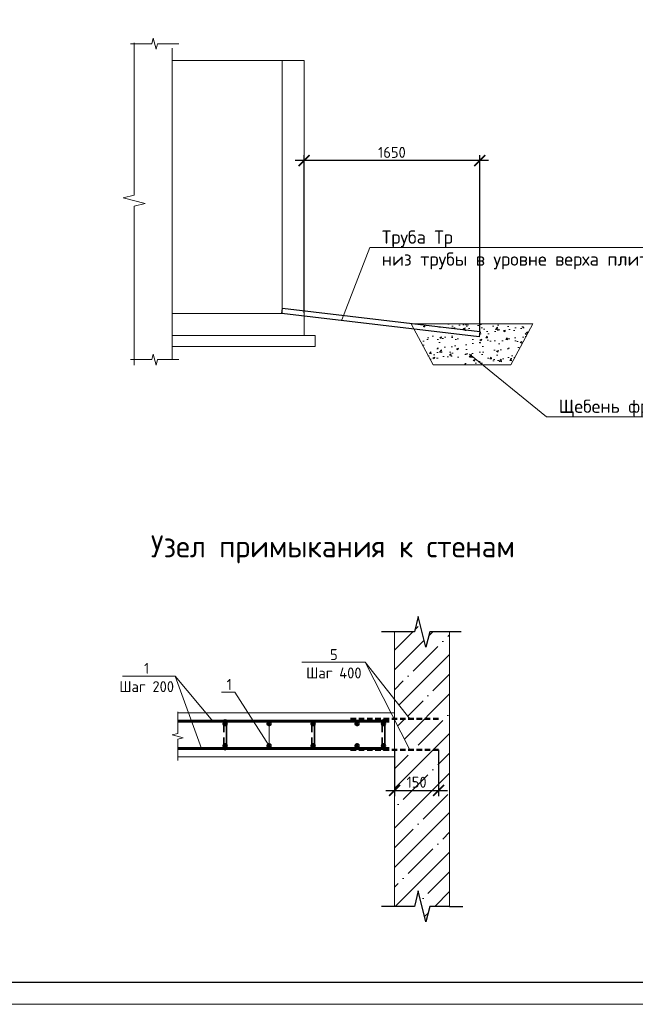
# Model space of a CAD drawing. Header units: millimetres. Extents: x 130535 to 1380046, y -231620 to 121434.
# Tile 14 of 135: x 366028 to 380020, y -97126 to -74752. Entities that reach past the tile are written whole.
import ezdxf
from ezdxf import colors
from ezdxf.entities.mleader import LeaderData, LeaderLine
from ezdxf.enums import TextEntityAlignment as Align
from ezdxf.math import Vec2, Vec3

# ---------------------------------------------------------------- set-up
doc = ezdxf.new("R2010")
doc.units = ezdxf.units.MM
doc.linetypes.add('DASHED2', pattern=[0.375, 0.25, -0.125])
doc.layers.get('DEFPOINTS').update_dxf_attribs({"lineweight": 0})
for name, color, linetype in [('ИЗМ', 7, 'Continuous'), ('Колонны', 7, 'Continuous'), ('ТОЛСТЫЕ_ОСНОВНЫЕ', 7, 'Continuous')]:
    doc.layers.add(name, color=color, linetype=linetype)
for name, color, linetype, lineweight in [('Основная 0.35', 7, 'Continuous', 35), ('Основная 0.60', 7, 'Continuous', 60), ('РАЗМЕРЫ', 7, 'Continuous', 9), ('Символы 0.20', 7, 'Continuous', 20), ('Тонкая', 7, 'Continuous', 20), ('Тонкая 0.20', 7, 'Continuous', 20), ('ТОНКИЕ', 7, 'Continuous', 9), ('штриховка', 7, 'Continuous', 18)]:
    doc.layers.add(name, color=color, linetype=linetype, lineweight=lineweight)
doc.styles.add('GOST-2.304_Type-B', font='GOST_Common.ttf')
doc.styles.add('ГОСТ', font='isocpeur.TTF')
doc.dimstyles.new('СПДС', dxfattribs={"dimscale": 100, "dimtxt": 2.5, "dimasz": 2.5, "dimexe": 1.25, "dimexo": 0, "dimtad": 1, "dimdec": 0, "dimtxsty": 'GOST-2.304_Type-B', "dimblk": 'ARCHTICK', "dimcen": 2.5, "dimdle": 2, "dimadec": 0, "dimazin": 2, "dimtfac": 0.75, "dimtdec": 0, "dimtmove": 1, "dimatfit": 3, "dimfxl": 1, "dimtolj": 1, "dimarcsym": 1})

# ---------------------------------------------------------------- blocks, each defined once
blk = doc.blocks.new('*U1420')
at = {"layer": 'ТОЛСТЫЕ_ОСНОВНЫЕ'}
blk.add_lwpolyline([(20, 5), (589, 5), (589, 415), (20, 415)], close=True, dxfattribs=at)
at = {"layer": 'ТОНКИЕ'}
blk.add_lwpolyline([(0, 0), (594, 0), (594, 420), (0, 420)], close=True, dxfattribs=at)
blk = doc.blocks.new('_ArchTick')
at = {"color": 0, "linetype": 'ByBlock', "const_width": 0.15}
blk.add_lwpolyline([(-0.5, -0.5), (0.5, 0.5)], dxfattribs=at)
blk = doc.blocks.new('*D652')
at = {"layer": 'DEFPOINTS', "color": 0, "linetype": 'Continuous', "lineweight": 0, "transparency": 16777216}
for p in [(372491, -77954), (372491, -81412), (376485, -81835)]:
    blk.add_point(p, dxfattribs=at)
at = {"layer": 'РАЗМЕРЫ', "color": 0, "linetype": 'Continuous', "lineweight": -2, "transparency": 16777216}
for p, q in [((372491, -81412), (372491, -77829)), ((376485, -81835), (376485, -77829)), ((376685, -77954), (372291, -77954))]:
    blk.add_line(p, q, dxfattribs=at)
at = {"layer": 'РАЗМЕРЫ', "color": 0, "linetype": 'Continuous', "lineweight": -2, "transparency": 16777216, "xscale": 250, "yscale": 250, "zscale": 250, "rotation": 180}
blk.add_blockref('_ArchTick', (372491, -77954), dxfattribs=at)
at = {"layer": 'РАЗМЕРЫ', "color": 0, "linetype": 'Continuous', "lineweight": -2, "transparency": 16777216, "xscale": 250, "yscale": 250, "zscale": 250}
blk.add_blockref('_ArchTick', (376485, -77954), dxfattribs=at)
at = {"layer": 'РАЗМЕРЫ', "color": 0, "linetype": 'Continuous', "lineweight": 0, "transparency": 16777216, "insert": (374488, -77767), "char_height": 250, "attachment_point": 5, "style": 'GOST-2.304_Type-B'}
blk.add_mtext('\\A1;1650', dxfattribs=at)
blk = doc.blocks.new('_None')
blk = doc.blocks.new('*D623')
at = {"layer": 'DEFPOINTS', "color": 0, "linetype": 'Continuous', "lineweight": 0, "transparency": 16777216}
for p in [(374548, -91342), (375548, -91342), (375548, -92268)]:
    blk.add_point(p, dxfattribs=at)
at = {"layer": 'РАЗМЕРЫ', "color": 0, "linetype": 'Continuous', "lineweight": -2, "transparency": 16777216}
for p, q in [((374548, -91342), (374548, -92393)), ((375548, -91342), (375548, -92393)), ((374348, -92268), (375748, -92268))]:
    blk.add_line(p, q, dxfattribs=at)
at = {"layer": 'РАЗМЕРЫ', "color": 0, "linetype": 'Continuous', "lineweight": -2, "transparency": 16777216, "xscale": 250, "yscale": 250, "zscale": 250, "rotation": 180}
blk.add_blockref('_ArchTick', (374548, -92268), dxfattribs=at)
at = {"layer": 'РАЗМЕРЫ', "color": 0, "linetype": 'Continuous', "lineweight": -2, "transparency": 16777216, "xscale": 250, "yscale": 250, "zscale": 250}
blk.add_blockref('_ArchTick', (375548, -92268), dxfattribs=at)
at = {"layer": 'РАЗМЕРЫ', "color": 0, "linetype": 'Continuous', "lineweight": 0, "transparency": 16777216, "insert": (375048, -92080), "char_height": 250, "attachment_point": 5, "style": 'GOST-2.304_Type-B'}
blk.add_mtext('\\A1;150', dxfattribs=at)

msp = doc.modelspace()

# ---------------------------------------------------------------- hatches: boundary and pattern name
at = {"layer": 'Колонны', "linetype": 'Continuous', "lineweight": 0}
h = msp.add_hatch(dxfattribs=at)
h.set_pattern_fill('AR-CONC', color=256, scale=2.5)
h.set_pattern_definition([(50, (671123.8, 437377.14), (455.46167, -39.84771), [47.625, -523.875]), (355, (671123.8, 437377.14), (-88.10855, 477.6421), [38.1, -419.10146]), (100.451445, (671161.75, 437373.82), (367.35312, 437.79438), [40.47502, -445.2256]), (46.1842, (671123.8, 437504.14), (677.6976, -105.1058), [71.4375, -785.8125]), (96.63556, (671180.27, 437495.4), (593.5103, 618.5653), [60.71256, -667.839]), (351.18415, (671123.8, 437504.14), (593.5103, 618.5653), [57.1499, -628.6493]), (21, (671187.3, 437472.4), (379.03598, -255.663), [47.625, -523.875]), (326, (671187.3, 437472.4), (154.50507, 460.4699), [38.1, -419.1]), (71.451445, (671218.9, 437451.1), (533.54105, 204.80692), [40.47502, -445.22484]), (37.5, (671123.79, 437377.14), (7.72151, 211.387597), [0, -414.02, 0, -425.45, 0, -420.6875]), (7.5, (671123.8, 437377.14), (167.04916, 250.45144), [0, -242.57, 0, -404.495, 0, -160.3375]), (327.5, (670982.19, 437377.14), (338.97649, -14.32186), [0, -158.75, 0, -495.3, 0, -657.225]), (317.5, (670918.7, 437377.14), (370.32295, 63.56623), [0, -206.375, 0, -328.93, 0, -466.725])])
h.paths.add_polyline_path([(375017.5, -81836.8), (376471.6, -82008.6), (376484.9, -81884.3), (374945.5, -81702.4), (374924.5, -81663.2), (377689.9, -81663.2), (377189.9, -82596.4), (375424.5, -82596.4)])
at = {"layer": 'штриховка', "linetype": 'Continuous', "lineweight": 0}
h = msp.add_hatch(dxfattribs=at)
h.set_pattern_fill('ANSI35', color=256, scale=100)
h.set_pattern_definition([(45, (-210767.5, 33698.85), (-449.0128, 449.0128), []), (45, (-210318.5, 33698.85), (-449.0128, 449.0128), [793.75, -158.75, 0, -158.75])])
h.paths.add_polyline_path([(374547.7, -91499.9), (374547.7, -91499.9), (374547.7, -91341.6), (374895.7, -91341.6), (374547.7, -90658.5), (374547.7, -90639.1), (374895.7, -90639.1), (374547.7, -90197.6), (374547.7, -88659.9), (374997.7, -88659.9), (375085.2, -88309.9), (375260.2, -89009.9), (375347.7, -88659.9), (375797.7, -88659.9), (375797.7, -94899.9), (375347.7, -94899.9), (375260.2, -95249.9), (375085.2, -94549.9), (374997.7, -94899.9), (374547.7, -94899.9)])

# ---------------------------------------------------------------- linework, layer by layer
at = {"color": 0, "linetype": 'ByBlock', "lineweight": -2}
for p, q in [((374547.7, -88659.9), (374247.7, -88659.9)), ((374997.7, -88659.9), (374547.7, -88659.9)), ((376059.1, -88659.9), (375347.7, -88659.9)), ((374547.7, -94899.9), (374247.7, -94899.9)), ((374997.7, -94899.9), (374547.7, -94899.9)), ((375797.7, -94899.9), (375347.7, -94899.9)), ((375797.7, -94899.9), (376097.7, -94899.9))]:
    msp.add_line(p, q, dxfattribs=at)
at = {"linetype": 'DASHED2', "lineweight": 50, "ltscale": 500}
for p, q in [((373547.7, -90639.1), (375547.7, -90639.1)), ((373547.7, -91341.6), (375547.7, -91341.6))]:
    msp.add_line(p, q, dxfattribs=at)
at = {"linetype": 'ByBlock', "lineweight": 20, "ltscale": 0.5}
msp.add_lwpolyline([(368628, -75277.5), (368628, -78740), (368378, -78802.5), (368878, -78927.5), (368628, -78990), (368628, -82602.5)], dxfattribs=at)
at = {"color": 0, "linetype": 'ByBlock', "lineweight": -2}
for points in [[(375347.7, -88659.9), (375260.2, -89009.9), (375085.2, -88309.9), (374997.7, -88659.9)], [(375347.7, -94899.9), (375260.2, -95249.9), (375085.2, -94549.9), (374997.7, -94899.9)]]:
    msp.add_lwpolyline(points, dxfattribs=at)
at = {"layer": 'ИЗМ', "linetype": 'Continuous', "lineweight": 30}
msp.add_lwpolyline([(371998.1, -81304.4), (376484.9, -81834.7), (376471.6, -81959), (371984.8, -81428.7), (371998.1, -81304.4)], dxfattribs=at)
at = {"layer": 'ИЗМ', "linetype": 'Continuous', "lineweight": 0}
msp.add_lwpolyline([(377689.9, -81663.2), (374924.5, -81663.2), (375424.5, -82596.4), (377189.9, -82596.4)], close=True, dxfattribs=at)
at = {"layer": 'Основная 0.35'}
for p, q in [((370667.7, -90689.9), (370667.7, -90939.9)), ((370727.7, -90689.9), (370727.7, -91309.9)), ((372667.7, -90689.9), (372667.7, -90939.9)), ((372727.7, -90689.9), (372727.7, -91309.9)), ((374267.7, -90689.9), (374267.7, -90939.9)), ((374327.7, -90689.9), (374327.7, -91309.9)), ((370667.7, -91309.9), (370667.7, -91059.9)), ((372667.7, -91309.9), (372667.7, -91059.9)), ((374267.7, -91309.9), (374267.7, -91059.9))]:
    msp.add_line(p, q, dxfattribs=at)
for centre, start, end in [((370697.7, -90689.9), 0, 180), ((374297.7, -90689.9), 0, 180), ((370697.7, -91309.9), 180, 0), ((374297.7, -91309.9), 180, 0)]:
    msp.add_arc(centre, 30, start, end, dxfattribs=at)
at = {"layer": 'Основная 0.60'}
for p, q in [((369620.3, -90689.9), (374422.7, -90689.9)), ((369620.3, -91309.9), (374422.7, -91309.9))]:
    msp.add_line(p, q, dxfattribs=at)
for centre in [(370697.7, -90749.9), (371697.7, -90749.9), (372697.7, -90749.9), (373697.7, -90749.9), (374297.7, -90749.9), (370697.7, -91249.9), (371697.7, -91249.9), (372697.7, -91249.9), (373697.7, -91249.9), (374297.7, -91249.9)]:
    msp.add_circle(centre, 30, dxfattribs=at)
at = {"layer": 'РАЗМЕРЫ', "linetype": 'Continuous', "lineweight": 0}
for p, q in [((373883.6, -89355), (374895.7, -91341.6)), ((369561.8, -89666.2), (370162.2, -91309.9))]:
    msp.add_line(p, q, dxfattribs=at)
at = {"layer": 'Символы 0.20'}
for points in [[(369561.8, -89666.2), (368367.1, -89666.2)], [(370420.8, -90689.9), (369561.8, -89666.2)]]:
    msp.add_lwpolyline(points, dxfattribs=at)
at = {"layer": 'Тонкая'}
for points in [[(368543.6, -75296.8), (368618.6, -75296.8), (369033.4, -75296.8), (369064.6, -75171.8), (369127.1, -75421.8), (369158.4, -75296.8), (369573.1, -75296.8), (369648.1, -75296.8)], [(368543.6, -82474.5), (368618.6, -82474.5), (369033.4, -82474.5), (369064.6, -82349.5), (369127.1, -82599.5), (369158.4, -82474.5), (369573.1, -82474.5), (369648.1, -82474.5)], [(369620.3, -91588.1), (369620.3, -91513.1), (369620.3, -91098.4), (369745.3, -91067.1), (369495.3, -91004.6), (369620.3, -90973.4), (369620.3, -90558.6), (369620.3, -90483.6)]]:
    msp.add_lwpolyline(points, dxfattribs=at)
at = {"layer": 'Тонкая 0.20'}
for p, q in [((369491.4, -75402.5), (369491.4, -82474.5)), ((371991.4, -75678.7), (369491.4, -75678.7)), ((371991.4, -75678.7), (372491.4, -75678.7)), ((371991.4, -81416.2), (371991.4, -75678.7)), ((372491.4, -75678.7), (372491.4, -81416.2)), ((371991.4, -81428.7), (371991.4, -78346.4)), ((372491.4, -78346.4), (372491.4, -81928.7)), ((369491.4, -81428.7), (371991.4, -81428.7)), ((372741.4, -81928.7), (369491.4, -81928.7)), ((372741.4, -81928.7), (372741.4, -82178.7)), ((372741.4, -82178.7), (369491.4, -82178.7))]:
    msp.add_line(p, q, dxfattribs=at)
at = {"layer": 'Тонкая 0.20', "ltscale": 6}
for p, q in [((374547.7, -94899.9), (374547.7, -88659.9)), ((375797.7, -88659.9), (375797.7, -94899.9))]:
    msp.add_line(p, q, dxfattribs=at)
at = {"layer": 'Тонкая 0.20'}
for points in [[(374547.7, -90499.9), (369620.3, -90499.9)], [(369620.3, -91499.9), (374547.7, -91499.9), (374547.7, -90499.9)]]:
    msp.add_lwpolyline(points, dxfattribs=at)

# ---------------------------------------------------------------- block references
at = {"xscale": 100, "yscale": 100, "zscale": 100}
msp.add_blockref('*U1420', (344595.6, -97126.2), dxfattribs=at)

# ---------------------------------------------------------------- texts
at = {"layer": 'Символы 0.20', "insert": (368914.7, -89366.2), "char_height": 250, "attachment_point": 2, "style": 'GOST-2.304_Type-B'}
msp.add_mtext('1\\PШаг 200', dxfattribs=at)
at = {"layer": 'ТОНКИЕ', "linetype": 'Continuous', "lineweight": 0, "style": 'GOST-2.304_Type-B'}
msp.add_text('Узел примыкания к стенам', height=500, dxfattribs=at).set_placement((373146.6, -86719.9), align=Align.MIDDLE_CENTER)

# ---------------------------------------------------------------- dimensions: what is measured, and where the dimension line sits
at = {"layer": 'РАЗМЕРЫ', "color": 3, "linetype": 'Continuous', "lineweight": 0}
dim = msp.add_linear_dim(base=(372491.4, -77954.1), p1=(376484.9, -81834.7), p2=(372491.4, -81412.4), angle=180, text='1650', dimstyle='СПДС', override={"dimlfac": 0.2}, dxfattribs=at)
dim.commit()
dim.dimension.update_dxf_attribs({"geometry": '*D652', "text_midpoint": (374488.1, -77766.6)})
at = {"layer": 'РАЗМЕРЫ', "linetype": 'Continuous', "lineweight": 0}
dim = msp.add_linear_dim(base=(375547.7, -92267.9), p1=(374547.7, -91341.6), p2=(375547.7, -91341.6), text='150', dimstyle='СПДС', dxfattribs=at)
dim.commit()
dim.dimension.update_dxf_attribs({"geometry": '*D623', "text_midpoint": (375047.7, -92080.4)})

# ---------------------------------------------------------------- leaders
at = {"layer": 'Символы 0.20', "ltscale": 100}
ml = msp.add_multileader_mtext('Standard', dxfattribs=at)
ml.set_content('Труба Тр\\Pниз трубы в уровне верха плиты', color=256, style='ГОСТ')
ml.set_leader_properties(color=256, linetype='ByLayer', lineweight=-1)
ml.set_arrow_properties(name='NONE')
ml.build(insert=Vec2(0, 0))
ml.multileader.update_dxf_attribs({"text_left_attachment_type": 6, "text_right_attachment_type": 6, "dogleg_length": 2.5, "arrow_head_size": 45, "scale": 100})
ctx = ml.context
ctx.base_point, ctx.scale, ctx.char_height, ctx.arrow_head_size, ctx.landing_gap_size, ctx.plane_origin = Vec3(374236, -79932), 100, 300, 45, 22.5, Vec3(368339.5, -83242.5)
ctx.left_attachment, ctx.right_attachment = 6, 6
notes = []
notes.append((ctx, [(1, (1, 1, 0), (373986, -79932), (1, 0), 250, [(0, [(373346.6, -81572.4)], 0, [])])]))
ctx.mtext.insert, ctx.mtext.width, ctx.mtext.flow_direction = Vec3(374258.5, -79542), 6442.783, 5
ml = msp.add_multileader_mtext('Standard', dxfattribs=at)
ml.set_content('Щебень фр.20-40', color=256, style='ГОСТ')
ml.set_leader_properties(color=256, linetype='ByLayer', lineweight=-1)
ml.set_arrow_properties(name='NONE')
ml.build(insert=Vec2(0, 0))
ml.multileader.update_dxf_attribs({"text_left_attachment_type": 6, "text_right_attachment_type": 6, "dogleg_length": 2.5, "arrow_head_size": 45, "scale": 100})
ctx = ml.context
ctx.base_point, ctx.scale, ctx.char_height, ctx.arrow_head_size, ctx.landing_gap_size, ctx.plane_origin = Vec3(378255, -83775.7), 100, 300, 45, 22.5, Vec3(372358.5, -87086.2)
ctx.left_attachment, ctx.right_attachment = 6, 6
notes.append((ctx, [(1, (1, 1, 0), (378005, -83775.7), (1, 0), 250, [(0, [(376254, -82349.2)], 0, [])])]))
ctx.mtext.insert, ctx.mtext.width, ctx.mtext.flow_direction = Vec3(378277.5, -83385.7), 2129.129, 5
at = {"layer": 'Символы 0.20'}
ml = msp.add_multileader_mtext('Standard', dxfattribs=at)
ml.set_content('5\\PШаг 400', color=256, style='GOST-2.304_Type-B')
ml.set_leader_properties(color=256, linetype='ByLayer', lineweight=-1)
ml.set_arrow_properties(name='NONE')
ml.build(insert=Vec2(0, 0))
ml.multileader.update_dxf_attribs({"text_left_attachment_type": 6, "text_right_attachment_type": 6, "dogleg_length": 1, "arrow_head_size": 18, "scale": 20})
ctx = ml.context
ctx.base_point, ctx.scale, ctx.char_height, ctx.arrow_head_size, ctx.landing_gap_size, ctx.plane_origin = Vec3(372555, -89355), 20, 250, 18, 9, Vec3(375029.1, -89230.4)
ctx.left_attachment, ctx.right_attachment, ctx.text_align_type = 6, 6, 1
notes.append((ctx, [(0, (1, 1, 0), (373883.6, -89355), (-1, 0), 100, [(0, [(374895.7, -90639.1)], 0, [])])]))
ctx.mtext.insert, ctx.mtext.alignment, ctx.mtext.flow_direction = Vec3(373169.3, -89055), 2, 5
ml = msp.add_multileader_mtext('Standard', dxfattribs=at)
ml.set_content('1', color=256, style='GOST-2.304_Type-B')
ml.set_leader_properties(color=256, linetype='ByLayer', lineweight=-1)
ml.set_arrow_properties(name='NONE')
ml.build(insert=Vec2(0, 0))
ml.multileader.update_dxf_attribs({"text_left_attachment_type": 6, "text_right_attachment_type": 6, "dogleg_length": 1, "arrow_head_size": 18, "scale": 20})
ctx = ml.context
ctx.base_point, ctx.scale, ctx.char_height, ctx.arrow_head_size, ctx.landing_gap_size, ctx.plane_origin = Vec3(370723.1, -90034), 20, 250, 18, 9, Vec3(373164.5, -85879.9)
ctx.left_attachment, ctx.right_attachment = 6, 6
notes.append((ctx, [(0, (1, 1, 0), (370916.1, -90034), (-1, 0), 100, [(1, [(371697.7, -90749.9), (371697.7, -91249.9)], 0, [])])]))
ctx.mtext.insert, ctx.mtext.width, ctx.mtext.flow_direction = Vec3(370732.1, -89734), 28.429, 5
for ctx, leaders in notes:
    for number, flags, end, landing, length, lines in leaders:
        leader = LeaderData()
        leader.index, (leader.has_last_leader_line, leader.has_dogleg_vector, leader.attachment_direction) = number, flags
        leader.last_leader_point, leader.dogleg_vector, leader.dogleg_length = Vec3(end), Vec3(landing), length
        for number, points, colour, breaks in lines:
            line = LeaderLine()
            line.index, line.vertices, line.color, line.breaks = number, Vec3.list(points), colors.encode_raw_color(colour), breaks
            leader.lines.append(line)
        ctx.leaders.append(leader)

doc.saveas('drawing.dxf')
